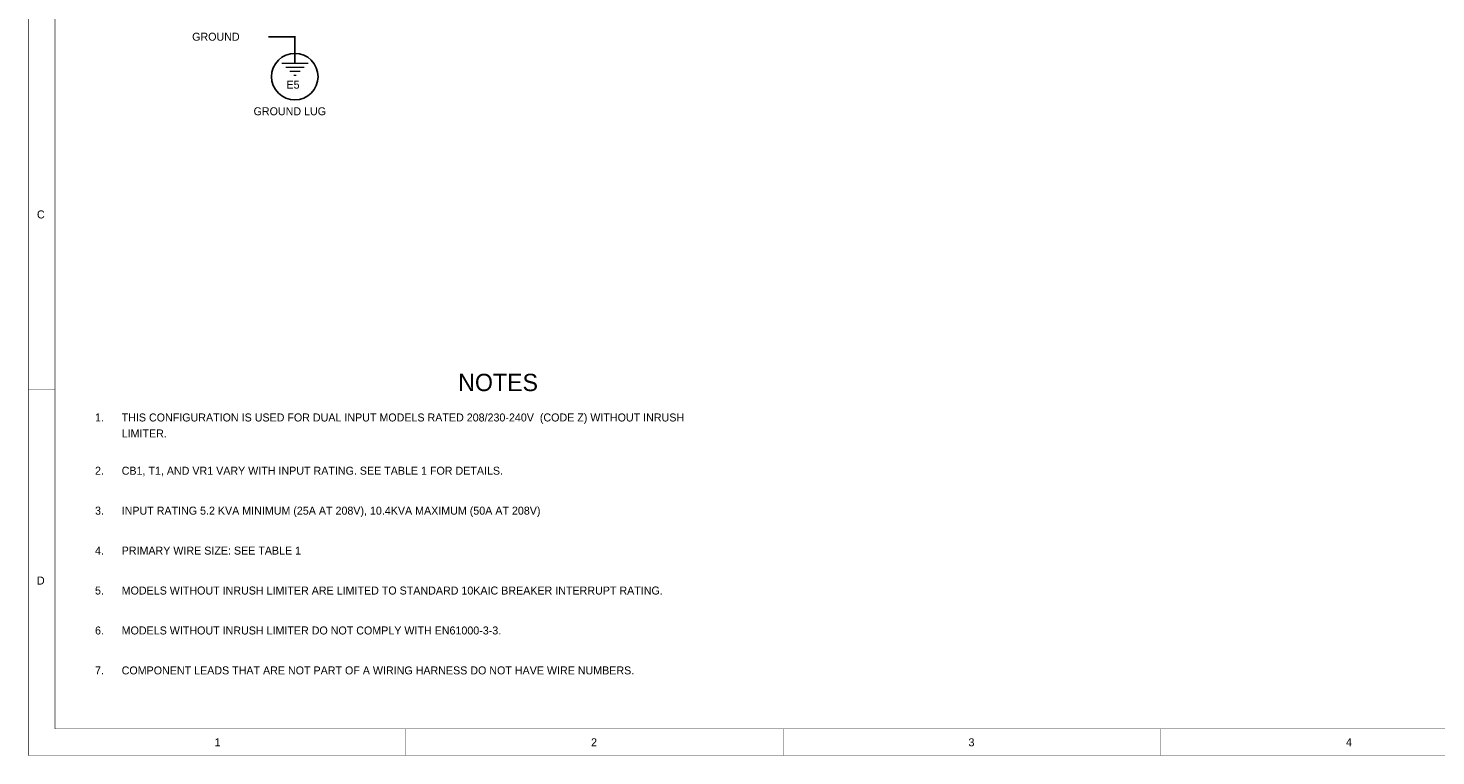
# Model space of a CAD drawing. Extents: x 0 to 17, y 0 to 11.
# Tile 1 of 3: x 0 to 10.6, y 0 to 5.5. Entities that reach past the tile are written whole.
import ezdxf

# ---------------------------------------------------------------- set-up
doc = ezdxf.new("R2010")
doc.units = 0
doc.layers.add('SHEET', color=255, linetype='CONTINUOUS')

msp = doc.modelspace()

# ---------------------------------------------------------------- linework, layer by layer
at = {"layer": 'SHEET'}
for points, const_width in [([(0, 11), (16.999, 11), (16.999, 0.001), (0, 0.001), (0, 11)], 0.0039), ([(0.2, 10.8), (16.799, 10.8), (16.799, 0.201), (0.2, 0.201), (0.2, 10.8)], 0.0039), ([(2, 5.3), (2, 5.4), (1.8, 5.4)], 0.0118), ([(2, 5.3), (2, 5.2)], 0.0118), ([(1.9, 5.2), (2.1, 5.2)], 0.0118), ([(1.93, 5.17), (2.07, 5.17)], 0.0118), ([(1.96, 5.14), (2.04, 5.14)], 0.0118), ([(1.99, 5.11), (2.01, 5.11)], 0.0118), ([(0.2, 2.75), (0, 2.75)], 0.0039), ([(2.833, 0.2), (2.833, 0)], 0.0039), ([(5.667, 0.2), (5.667, 0)], 0.0039), ([(8.5, 0.2), (8.5, 0)], 0.0039)]:
    msp.add_lwpolyline(points, dxfattribs=dict(at, const_width=const_width))
msp.add_lwpolyline([(2.174, 5.1), (2.171, 5.134), (2.161, 5.167), (2.145, 5.197), (2.123, 5.224), (2.097, 5.246), (2.066, 5.262), (2.034, 5.272), (2, 5.275), (1.966, 5.272), (1.933, 5.262), (1.903, 5.246), (1.876, 5.224), (1.854, 5.197), (1.838, 5.167), (1.828, 5.134), (1.825, 5.1), (1.828, 5.066), (1.838, 5.034), (1.854, 5.003), (1.876, 4.977), (1.903, 4.955), (1.933, 4.939), (1.966, 4.929), (2, 4.926), (2.034, 4.929), (2.066, 4.939), (2.097, 4.955), (2.123, 4.977), (2.145, 5.003), (2.161, 5.034), (2.171, 5.066)], close=True, dxfattribs=at)

# ---------------------------------------------------------------- texts
for s, height, p in [('GROUND', 0.06, (1.229, 5.37)), ('E5', 0.06, (1.937, 5.01)), ('GROUND LUG', 0.06, (1.69, 4.81)), ('C', 0.06, (0.064, 4.035)), ('NOTES', 0.13, (3.226, 2.738)), ('1.', 0.06, (0.5, 2.51)), ('THIS CONFIGURATION IS USED FOR DUAL INPUT MODELS RATED 208/230-240V  (CODE Z) WITHOUT INRUSH ', 0.06, (0.7, 2.51)), ('LIMITER.', 0.06, (0.7, 2.39)), ('2.', 0.06, (0.5, 2.11)), ('CB1, T1, AND VR1 VARY WITH INPUT RATING. SEE TABLE 1 FOR DETAILS.', 0.06, (0.7, 2.11)), ('3.', 0.06, (0.5, 1.81)), ('INPUT RATING 5.2 KVA MINIMUM (25A AT 208V), 10.4KVA MAXIMUM (50A AT 208V)', 0.06, (0.7, 1.81)), ('4.', 0.06, (0.5, 1.51)), ('PRIMARY WIRE SIZE: SEE TABLE 1', 0.06, (0.7, 1.51)), ('D', 0.06, (0.064, 1.285)), ('5.', 0.06, (0.5, 1.21)), ('MODELS WITHOUT INRUSH LIMITER ARE LIMITED TO STANDARD 10KAIC BREAKER INTERRUPT RATING.', 0.06, (0.7, 1.21)), ('6.', 0.06, (0.5, 0.91)), ('MODELS WITHOUT INRUSH LIMITER DO NOT COMPLY WITH EN61000-3-3.', 0.06, (0.7, 0.91)), ('7.', 0.06, (0.5, 0.61)), ('COMPONENT LEADS THAT ARE NOT PART OF A WIRING HARNESS DO NOT HAVE WIRE NUMBERS.', 0.06, (0.7, 0.61)), ('1', 0.06, (1.397, 0.07)), ('2', 0.06, (4.223, 0.07)), ('3', 0.06, (7.056, 0.07)), ('4', 0.06, (9.889, 0.07))]:
    msp.add_text(s, height=height, dxfattribs=at).set_placement(p)

doc.saveas('drawing.dxf')
